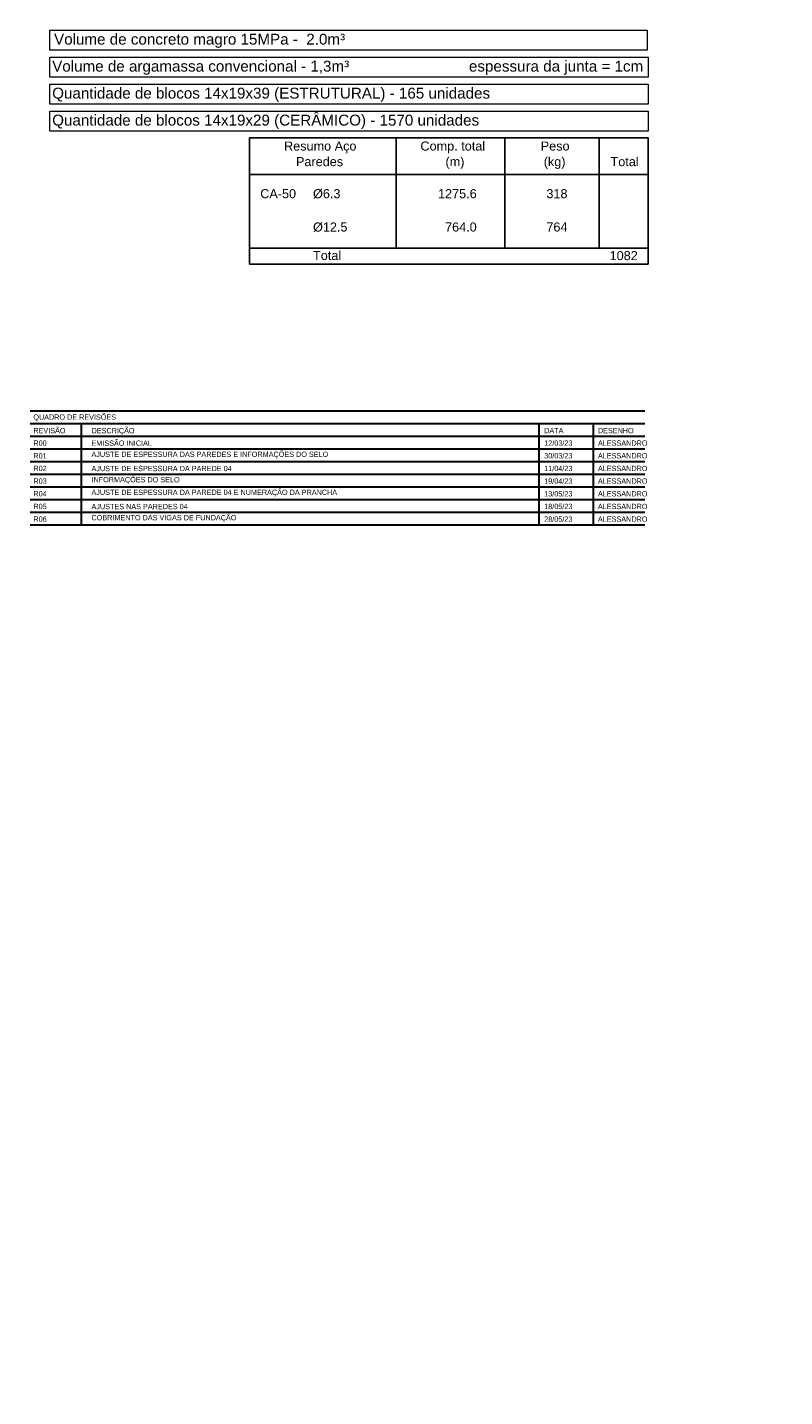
# Model space of a CAD drawing. Header units: millimetres. Extents: x 83 to 471, y -739 to 93.
# Tile 72 of 185: x 195 to 215, y -553 to -515. Entities that reach past the tile are written whole.
import ezdxf
from ezdxf.enums import TextEntityAlignment as Align

# ---------------------------------------------------------------- set-up
doc = ezdxf.new("R2010")
doc.units = ezdxf.units.MM
for name, color, linetype, lineweight in [('__MAGNUS.Selo', 7, 'Continuous', 30), ('COTAS', 250, 'Continuous', 5), ('PECA_COMPLETA', 7, 'Continuous', 0)]:
    doc.layers.add(name, color=color, linetype=linetype, lineweight=lineweight)
doc.layers.add('Selo', color=7, linetype='Continuous')
doc.styles.add('Arial', font='arial.ttf')
doc.styles.add('Arial Narrow', font='ARIALN.TTF')

msp = doc.modelspace()

# ---------------------------------------------------------------- linework, layer by layer
at = {"layer": '__MAGNUS.Selo'}
for p, q in [((211.64069, -525.83231), (194.66569, -525.83231)), ((211.64069, -526.18198), (194.66569, -526.18198)), ((196.07277, -526.18198), (196.07277, -528.97938)), ((208.70697, -526.18198), (208.70697, -528.97938)), ((210.20697, -526.18198), (210.20697, -528.97938)), ((211.64069, -526.53166), (194.66569, -526.53166)), ((211.64069, -526.88133), (194.66569, -526.88133)), ((211.64069, -527.23101), (194.66569, -527.23101)), ((211.64069, -527.58068), (194.66569, -527.58068)), ((211.64069, -527.93036), (194.66569, -527.93036)), ((211.64069, -528.28003), (194.66569, -528.28003)), ((211.64069, -528.62971), (194.66569, -528.62971)), ((211.64069, -528.97938), (194.66569, -528.97938))]:
    msp.add_line(p, q, dxfattribs=at)
at = {"layer": 'PECA_COMPLETA'}
for points in [[(195.2149, -515.3157), (211.698, -515.3157), (211.698, -515.86344), (195.2149, -515.86344)], [(195.2149, -516.06054), (211.72592, -516.06054), (211.72592, -516.60828), (195.2149, -516.60828)], [(195.2149, -516.80537), (211.72592, -516.80537), (211.72592, -517.35311), (195.2149, -517.35311)], [(195.2149, -517.55021), (211.72592, -517.55021), (211.72592, -518.09795), (195.2149, -518.09795)]]:
    msp.add_lwpolyline(points, close=True, dxfattribs=at)
at = {"layer": 'Selo'}
for p, q in [((204.77211, -521.33269), (204.77211, -518.28141)), ((207.77248, -521.33269), (207.77248, -518.28141)), ((210.38134, -521.33269), (210.38134, -518.28141)), ((200.72592, -519.30085), (211.72592, -519.30085)), ((200.72592, -521.33269), (211.72592, -521.33269)), ((200.72592, -521.76709), (211.72592, -521.76709))]:
    msp.add_line(p, q, dxfattribs=at)
msp.add_lwpolyline([(200.72592, -521.76709), (211.72592, -521.76709), (211.72592, -518.28141), (200.72592, -518.28141)], close=True, dxfattribs=at)

# ---------------------------------------------------------------- texts
at = {"layer": '__MAGNUS.Selo', "style": 'Arial Narrow'}
for s, p in [('QUADRO DE REVISÕES', (194.75716, -525.92022)), ('REVISÃO', (194.75716, -526.29253)), ('DESCRIÇÃO', (196.36487, -526.2943)), ('DATA', (208.8597, -526.29114)), ('DESENHO', (210.34307, -526.29114))]:
    msp.add_text(s, height=0.1455, dxfattribs=at).set_placement(p, align=Align.TOP_LEFT)
at = {"layer": '__MAGNUS.Selo', "char_height": 0.146, "attachment_point": 7, "style": 'Arial Narrow'}
for s, insert in [('EMISSÃO INICIAL ', (196.36118, -526.78742)), ('AJUSTE DE ESPESSURA DAS PAREDES E INFORMAÇÕES DO SELO', (196.36118, -527.1371)), ('AJUSTE DE ESPESSURA DA PAREDE 04', (196.36118, -527.48677)), ('INFORMAÇÕES DO SELO', (196.36118, -527.83645)), ('AJUSTE DE ESPESSURA DA PAREDE 04 E NUMERAÇÃO DA PRANCHA', (196.36118, -528.18612)), ('AJUSTES NAS PAREDES 04', (196.36118, -528.5358)), ('COBRIMENTO DAS VIGAS DE FUNDAÇÃO', (196.36118, -528.88547))]:
    msp.add_mtext(s, dxfattribs=dict(at, insert=insert))
at = {"layer": '__MAGNUS.Selo', "style": 'Arial Narrow', "width": 1}
for tag, text, p in [('R00', 'R00', (194.75836, -526.71043)), ('12/03/23', '00/00', (208.85956, -526.71043)), ('ALESSANDRO', 'Nome', (210.34331, -526.71043)), ('R01', 'R00', (194.75836, -527.0601)), ('30/03/23', '00/00', (208.85956, -527.0601)), ('ALESSANDRO', 'Nome', (210.34331, -527.0601)), ('R02', 'R00', (194.75836, -527.40978)), ('11/04/23', '00/00', (208.85956, -527.40978)), ('ALESSANDRO', 'Nome', (210.34331, -527.40978)), ('R03', 'R00', (194.75836, -527.75945)), ('19/04/23', '00/00', (208.85956, -527.75945)), ('ALESSANDRO', 'Nome', (210.34331, -527.75945)), ('R04', 'R00', (194.75836, -528.10913)), ('13/05/23', '00/00', (208.85956, -528.10913)), ('ALESSANDRO', 'Nome', (210.34331, -528.10913)), ('R05', 'R00', (194.75836, -528.4588)), ('18/05/23', '00/00', (208.85956, -528.4588)), ('ALESSANDRO', 'Nome', (210.34331, -528.4588)), ('R06', 'R00', (194.75836, -528.80847)), ('28/05/23', '00/00', (208.85956, -528.80847)), ('ALESSANDRO', 'Nome', (210.34331, -528.80847))]:
    msp.add_attdef(tag, text=text, height=0.146, dxfattribs=at).set_placement(p, align=Align.MIDDLE_LEFT)
at = {"layer": 'COTAS', "color": 7, "char_height": 0.3, "attachment_point": 1, "style": 'Arial'}
for s, insert in [('Volume de concreto magro 15MPa -  2.0m³', (195.32818, -515.41171)), ('Volume de argamassa convencional - 1,3m³', (195.27641, -516.15655)), ('espessura da junta = 1cm', (206.78238, -516.15655)), ('Quantidade de blocos 14x19x39 (ESTRUTURAL) - 165 unidades  ', (195.27641, -516.90139)), ('Quantidade de blocos 14x19x29 (CERÂMICO) - 1570 unidades  ', (195.27641, -517.64622))]:
    msp.add_mtext_dynamic_manual_height_columns(s, width=13.4255193, gutter_width=10.6823, heights=[0], dxfattribs=dict(at, insert=insert))
at = {"layer": 'Selo', "style": 'Arial'}
for s, p in [('Resumo Aço', (201.67787, -518.63597)), ('Comp. total', (205.44313, -518.63597)), ('Peso', (208.7635, -518.63597)), ('Paredes', (202.00753, -519.06618)), ('(m)', (206.134, -519.06618)), ('(kg)', (208.84642, -519.06618)), ('Total', (210.69106, -519.06618)), ('CA-50', (201.02033, -519.95078)), ('%%C6.3', (202.47799, -519.95078)), ('%%C12.5', (202.47799, -520.8713)), ('Total', (202.47799, -521.65529))]:
    msp.add_text(s, height=0.25, dxfattribs=at).set_placement(p)
for s, p in [('1275.6', (206.99634, -519.95078)), ('318', (209.50245, -519.95078)), ('764.0', (206.99634, -520.8713)), ('764', (209.50245, -520.8713)), ('1082', (211.44334, -521.6608))]:
    msp.add_text(s, height=0.25, dxfattribs=at).set_placement(p, align=Align.RIGHT)

doc.saveas('drawing.dxf')
